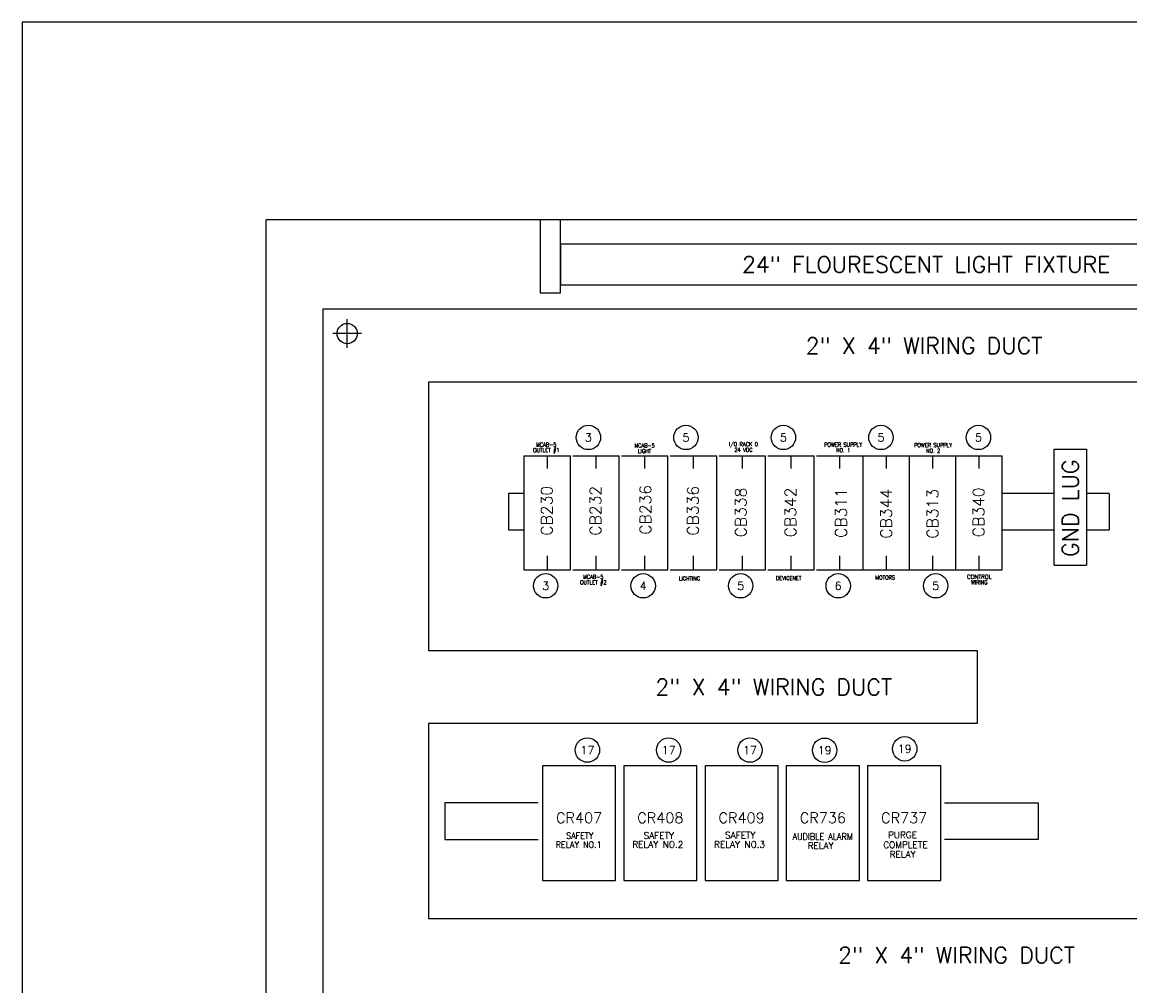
# Model space of a CAD drawing. Header units: inches. Extents: x 0 to 120, y 0 to 76.
# Tile 2 of 4: x 0 to 34, y 46 to 76. Entities that reach past the tile are written whole.
import ezdxf
from ezdxf.enums import TextEntityAlignment as Align

# ---------------------------------------------------------------- set-up
doc = ezdxf.new("R2010")
doc.units = ezdxf.units.IN
doc.header["$MEASUREMENT"] = 0
doc.linetypes.add('CENTER', pattern=[2, 1.25, -0.25, 0.25, -0.25])
for name, color, linetype in [('CL', 7, 'Continuous'), ('PBAL', 7, 'Continuous'), ('PDESC', 1, 'Continuous'), ('PITEM', 3, 'Continuous'), ('PSYMS', 7, 'Continuous'), ('PTAG', 30, 'Continuous')]:
    doc.layers.add(name, color=color, linetype=linetype)
doc.layers.add('Viewports', color=3, linetype='Continuous', plot=False)
doc.styles.add('LEGACY', font='romans.shx')
doc.styles.add('ROMANS', font='ROMANS.SHX')
doc.styles.add('WD', font='romans.shx')

# ---------------------------------------------------------------- blocks, each defined once
blk = doc.blocks.new('WD_PTAG')
at = {"style": 'LEGACY', "width": 0.9}
for tag, flags, p in [('P_ITEM', 9, (0, 0.374)), ('P_TAG1', 8, (0, 0.202)), ('DESC1', 8, (0, 0))]:
    blk.add_attdef(tag, text='', height=0.125, dxfattribs=dict(at, flags=flags)).set_placement(p, align=Align.CENTER)
at = {"style": 'LEGACY', "width": 0.7}
blk.add_attdef('LOC', text='', height=0.0625, dxfattribs=at).set_placement((0, 0.359), align=Align.CENTER)
at = {"style": 'LEGACY', "width": 0.9, "flags": 8}
blk.add_attdef('DESC2', text='', height=0.125, dxfattribs=at).set_placement((0.001, -0.047), align=Align.TOP_CENTER)
at = {"linetype": 'Continuous', "style": 'LEGACY', "flags": 1}
for tag, p in [('P_MFG', (-0.016, -0.297)), ('P_CAT', (-0.016, -0.231))]:
    blk.add_attdef(tag, text='', height=0.05, dxfattribs=at).set_placement(p, align=Align.MIDDLE)
at = {"linetype": 'Continuous', "style": 'LEGACY', "flags": 9}
for tag, p in [('P_ASSYCODE', (-0.016, -0.344)), ('WDBLKNAM', (-0.016, -0.197)), ('RATING10', (-0.016, -0.5)), ('RATING12', (-0.016, -0.516)), ('RATING11', (-0.016, -0.531)), ('RATING1', (-0.016, -0.359)), ('RATING2', (-0.016, -0.375)), ('RATING4', (-0.016, -0.391)), ('RATING3', (-0.016, -0.406)), ('RATING8', (-0.016, -0.422)), ('RATING7', (-0.016, -0.438)), ('RATING6', (-0.016, -0.453)), ('RATING5', (-0.016, -0.469)), ('RATING9', (-0.016, -0.484))]:
    blk.add_attdef(tag, text='', height=0.01, dxfattribs=at).set_placement(p, align=Align.CENTER)
blk = doc.blocks.new('PNLB56')
at = {"layer": 'PBAL'}
blk.add_circle((0, 0), 0.375, dxfattribs=at)
at = {"layer": 'PITEM', "style": 'LEGACY'}
blk.add_attdef('B_ITEM', text='', height=0.25, dxfattribs=at).set_placement((0, 0), align=Align.MIDDLE)
blk = doc.blocks.new('PNLB65')
at = {"layer": 'PBAL'}
blk.add_circle((0, 0), 0.375, dxfattribs=at)
at = {"layer": 'PITEM', "style": 'LEGACY'}
blk.add_attdef('B_ITEM', text='', height=0.25, dxfattribs=at).set_placement((0, 0), align=Align.MIDDLE)
blk = doc.blocks.new('PNLB74')
at = {"layer": 'PBAL'}
blk.add_circle((0, 0), 0.375, dxfattribs=at)
at = {"layer": 'PITEM', "style": 'LEGACY'}
blk.add_attdef('B_ITEM', text='', height=0.25, dxfattribs=at).set_placement((0, 0), align=Align.MIDDLE)
blk = doc.blocks.new('PNLB83')
at = {"layer": 'PBAL'}
blk.add_circle((0, 0), 0.375, dxfattribs=at)
at = {"layer": 'PITEM', "style": 'LEGACY'}
blk.add_attdef('B_ITEM', text='', height=0.25, dxfattribs=at).set_placement((0, 0), align=Align.MIDDLE)
blk = doc.blocks.new('PNLB92')
at = {"layer": 'PBAL'}
blk.add_circle((0, 0), 0.375, dxfattribs=at)
at = {"layer": 'PITEM', "style": 'LEGACY'}
blk.add_attdef('B_ITEM', text='', height=0.25, dxfattribs=at).set_placement((0, 0), align=Align.MIDDLE)
blk = doc.blocks.new('PNLBA1')
at = {"layer": 'PBAL'}
blk.add_circle((0, 0), 0.375, dxfattribs=at)
at = {"layer": 'PITEM', "style": 'LEGACY'}
blk.add_attdef('B_ITEM', text='', height=0.25, dxfattribs=at).set_placement((0, 0), align=Align.MIDDLE)
blk = doc.blocks.new('PNLBB0')
at = {"layer": 'PBAL'}
blk.add_circle((0, 0), 0.375, dxfattribs=at)
at = {"layer": 'PITEM', "style": 'LEGACY'}
blk.add_attdef('B_ITEM', text='', height=0.25, dxfattribs=at).set_placement((0, 0), align=Align.MIDDLE)
blk = doc.blocks.new('PNLBBF')
at = {"layer": 'PBAL'}
blk.add_circle((0, 0), 0.375, dxfattribs=at)
at = {"layer": 'PITEM', "style": 'LEGACY'}
blk.add_attdef('B_ITEM', text='', height=0.25, dxfattribs=at).set_placement((0, 0), align=Align.MIDDLE)
blk = doc.blocks.new('PNLBCE')
at = {"layer": 'PBAL'}
blk.add_circle((0, 0), 0.375, dxfattribs=at)
at = {"layer": 'PITEM', "style": 'LEGACY'}
blk.add_attdef('B_ITEM', text='', height=0.25, dxfattribs=at).set_placement((0, 0), align=Align.MIDDLE)
blk = doc.blocks.new('PNLBDD')
at = {"layer": 'PBAL'}
blk.add_circle((0, 0), 0.375, dxfattribs=at)
at = {"layer": 'PITEM', "style": 'LEGACY'}
blk.add_attdef('B_ITEM', text='', height=0.25, dxfattribs=at).set_placement((0, 0), align=Align.MIDDLE)
blk = doc.blocks.new('PNLCC5')
at = {"layer": 'PBAL'}
blk.add_circle((0, 0), 0.375, dxfattribs=at)
at = {"layer": 'PITEM', "style": 'LEGACY'}
blk.add_attdef('B_ITEM', text='', height=0.25, dxfattribs=at).set_placement((0, 0), align=Align.MIDDLE)
blk = doc.blocks.new('PNLCD4')
at = {"layer": 'PBAL'}
blk.add_circle((0, 0), 0.375, dxfattribs=at)
at = {"layer": 'PITEM', "style": 'LEGACY'}
blk.add_attdef('B_ITEM', text='', height=0.25, dxfattribs=at).set_placement((0, 0), align=Align.MIDDLE)
blk = doc.blocks.new('PNLCE3')
at = {"layer": 'PBAL'}
blk.add_circle((0, 0), 0.375, dxfattribs=at)
at = {"layer": 'PITEM', "style": 'LEGACY'}
blk.add_attdef('B_ITEM', text='', height=0.25, dxfattribs=at).set_placement((0, 0), align=Align.MIDDLE)
blk = doc.blocks.new('PNLCF2')
at = {"layer": 'PBAL'}
blk.add_circle((0, 0), 0.375, dxfattribs=at)
at = {"layer": 'PITEM', "style": 'LEGACY'}
blk.add_attdef('B_ITEM', text='', height=0.25, dxfattribs=at).set_placement((0, 0), align=Align.MIDDLE)
blk = doc.blocks.new('PNLD01')
at = {"layer": 'PBAL'}
blk.add_circle((0, 0), 0.375, dxfattribs=at)
at = {"layer": 'PITEM', "style": 'LEGACY'}
blk.add_attdef('B_ITEM', text='', height=0.25, dxfattribs=at).set_placement((0, 0), align=Align.MIDDLE)
blk = doc.blocks.new('ABCRA040')
for p, q in [((2.25, 3.53125), (0, 3.53125)), ((0, 3.53125), (0, 0)), ((2.25, 0), (2.25, 3.53125)), ((0, 0), (2.25, 0))]:
    blk.add_line(p, q)

msp = doc.modelspace()

# ---------------------------------------------------------------- linework, layer by layer
at = {"color": 4}
for p, q in [((59.125, 70), (7.5, 70)), ((7.5, 70), (7.5, 8.5)), ((56.75, 67.25), (9.25, 67.25)), ((9.25, 67.25), (9.25, 10.25)), ((56.75, 65), (12.5, 65)), ((12.5, 65), (12.506, 56.75)), ((12.506, 56.75), (29.377, 56.75)), ((29.377, 56.75), (29.377, 54.5)), ((12.5, 54.5), (12.502, 48.5)), ((29.377, 54.5), (12.5, 54.5)), ((12.502, 48.5), (56.75, 48.5))]:
    msp.add_line(p, q, dxfattribs=at)
for p, q in [((15.938, 70), (15.938, 67.75)), ((16.562, 67.75), (16.562, 70)), ((50.062, 69.25), (16.562, 69.25)), ((16.562, 69.25), (16.562, 68)), ((16.562, 68), (50.062, 68)), ((15.938, 67.75), (16.562, 67.75)), ((15.439, 62.734), (15.439, 59.234)), ((15.439, 62.734), (16.867, 62.734)), ((16.149, 62.734), (16.149, 62.351)), ((16.859, 62.734), (16.859, 59.234)), ((16.939, 62.734), (18.367, 62.734)), ((17.649, 62.734), (17.649, 62.351)), ((18.359, 62.734), (18.359, 59.234)), ((18.439, 62.734), (19.867, 62.734)), ((19.149, 62.734), (19.149, 62.351)), ((19.859, 62.734), (19.859, 59.234)), ((19.939, 62.734), (21.367, 62.734)), ((20.649, 62.734), (20.649, 62.351)), ((21.359, 62.734), (21.359, 59.234)), ((21.439, 62.734), (22.867, 62.734)), ((22.149, 62.734), (22.149, 62.351)), ((22.859, 62.734), (22.859, 59.234)), ((22.939, 62.734), (24.367, 62.734)), ((23.649, 62.734), (23.649, 62.351)), ((24.359, 62.734), (24.359, 59.234)), ((24.439, 62.734), (25.867, 62.734)), ((25.149, 62.734), (25.149, 62.351)), ((25.859, 62.734), (25.859, 59.234)), ((25.867, 62.734), (27.294, 62.734)), ((26.577, 62.734), (26.577, 62.351)), ((27.287, 62.734), (27.287, 59.234)), ((27.294, 62.734), (28.722, 62.734)), ((28.004, 62.734), (28.004, 62.351)), ((28.714, 62.734), (28.714, 59.234)), ((28.722, 62.734), (30.149, 62.734)), ((29.432, 62.734), (29.432, 62.351)), ((30.142, 62.734), (30.142, 59.234)), ((31.75, 59.375), (31.75, 62.938)), ((31.75, 62.938), (32.75, 62.938)), ((32.75, 62.938), (32.75, 59.375)), ((14.96, 61.582), (14.96, 60.457)), ((15.439, 61.582), (14.96, 61.582)), ((31.75, 61.582), (30.142, 61.582)), ((33.439, 61.582), (32.75, 61.582)), ((14.96, 60.457), (15.439, 60.457)), ((30.142, 60.457), (31.75, 60.457)), ((32.75, 60.457), (33.439, 60.457)), ((16.149, 59.663), (16.149, 59.234)), ((17.649, 59.663), (17.649, 59.234)), ((19.149, 59.663), (19.149, 59.234)), ((20.649, 59.663), (20.649, 59.234)), ((22.149, 59.663), (22.149, 59.234)), ((23.649, 59.663), (23.649, 59.234)), ((25.149, 59.663), (25.149, 59.234)), ((26.577, 59.663), (26.577, 59.234)), ((28.004, 59.663), (28.004, 59.234)), ((29.432, 59.663), (29.432, 59.234)), ((15.439, 59.234), (16.867, 59.234)), ((16.939, 59.234), (18.367, 59.234)), ((18.439, 59.234), (19.867, 59.234)), ((19.939, 59.234), (21.367, 59.234)), ((21.439, 59.234), (22.867, 59.234)), ((22.939, 59.234), (24.367, 59.234)), ((24.439, 59.234), (25.867, 59.234)), ((25.867, 59.234), (27.294, 59.234)), ((27.294, 59.234), (28.722, 59.234)), ((28.722, 59.234), (30.149, 59.234)), ((13, 52.062), (13, 50.938)), ((15.875, 52.062), (13, 52.062)), ((28.375, 52.062), (31.26, 52.062)), ((13, 50.938), (15.875, 50.938)), ((31.26, 50.938), (28.375, 50.938)), ((13.736, 48.5), (14.316, 48.5)), ((14.861, 48.5), (15.441, 48.5))]:
    msp.add_line(p, q)
msp.add_circle((10, 66.5), 0.312)
at = {"layer": 'CL', "linetype": 'CENTER'}
for p, q in [((10, 66.062), (10, 66.938)), ((10.438, 66.5), (9.562, 66.5))]:
    msp.add_line(p, q, dxfattribs=at)
at = {"layer": 'PSYMS'}
for p, q in [((33.439, 61.582), (33.439, 60.457)), ((31.75, 59.375), (32.75, 59.375)), ((31.26, 52.062), (31.26, 50.938))]:
    msp.add_line(p, q, dxfattribs=at)
at = {"layer": 'Viewports'}
msp.add_lwpolyline([(0, 0), (120, 0), (120, 76.08), (0, 76.08)], close=True, dxfattribs=at)

# ---------------------------------------------------------------- block references
at = {"layer": 'PBAL'}
for name, p, values in [('PNLB56', (17.421, 63.303), {'B_ITEM': '3'}), ('PNLB65', (20.421, 63.303), {'B_ITEM': '5'}), ('PNLB74', (23.421, 63.303), {'B_ITEM': '5'}), ('PNLB83', (26.421, 63.303), {'B_ITEM': '5'}), ('PNLB92', (29.421, 63.303), {'B_ITEM': '5'}), ('PNLBA1', (16.106, 58.74), {'B_ITEM': '3'}), ('PNLBB0', (19.106, 58.74), {'B_ITEM': '4'}), ('PNLBBF', (22.106, 58.74), {'B_ITEM': '5'}), ('PNLBCE', (25.106, 58.74), {'B_ITEM': '6'}), ('PNLBDD', (28.106, 58.74), {'B_ITEM': '5'}), ('PNLCC5', (17.391, 53.685), {'B_ITEM': '17'}), ('PNLCD4', (19.891, 53.685), {'B_ITEM': '17'}), ('PNLCE3', (22.391, 53.685), {'B_ITEM': '17'}), ('PNLCF2', (24.688, 53.68), {'B_ITEM': '19'}), ('PNLD01', (27.153, 53.724), {'B_ITEM': '19'})]:
    msp.add_blockref(name, p, dxfattribs=at).add_auto_attribs(values)
at = {"layer": 'PSYMS'}
ref = msp.add_blockref('WD_PTAG', (16.218, 64.113), dxfattribs=at)
ref.add_attrib('P_TAG1', 'CB230', dxfattribs={"layer": 'PTAG', "height": 0.35, "rotation": 90, "style": 'WD', "flags": 8}).set_placement((16.313, 61.047), align=Align.CENTER)
ref.add_attrib('DESC1', 'MCAB-5', dxfattribs={"layer": 'PDESC', "height": 0.125, "style": 'WD', "width": 0.9, "flags": 8}).set_placement((16.124, 63.019), align=Align.CENTER)
ref.add_attrib('DESC2', 'OUTLET #1', dxfattribs={"layer": 'PDESC', "height": 0.125, "style": 'WD', "width": 0.9, "flags": 8}).set_placement((16.125, 62.972), align=Align.TOP_CENTER)
ref = msp.add_blockref('WD_PTAG', (23.718, 66.113), dxfattribs=at)
ref.add_attrib('P_TAG1', 'CB236', dxfattribs={"layer": 'PTAG', "height": 0.35, "rotation": 90, "style": 'WD', "flags": 8}).set_placement((19.352, 61.075), align=Align.CENTER)
ref.add_attrib('DESC1', 'MCAB-5', dxfattribs={"layer": 'PDESC', "height": 0.125, "style": 'WD', "width": 0.9, "flags": 8}).set_placement((19.149, 62.993), align=Align.CENTER)
ref.add_attrib('DESC2', 'LIGHT', dxfattribs={"layer": 'PDESC', "height": 0.125, "style": 'WD', "width": 0.9, "flags": 8}).set_placement((19.15, 62.946), align=Align.TOP_CENTER)
ref = msp.add_blockref('WD_PTAG', (22.718, 64.113), dxfattribs=at)
ref.add_attrib('P_TAG1', 'CB338', dxfattribs={"layer": 'PTAG', "height": 0.35, "rotation": 90, "style": 'WD', "flags": 8}).set_placement((22.286, 60.993), align=Align.CENTER)
ref.add_attrib('DESC1', 'I/O RACK 0', dxfattribs={"layer": 'PDESC', "height": 0.125, "style": 'WD', "width": 0.9, "flags": 8}).set_placement((22.191, 63.033), align=Align.CENTER)
ref.add_attrib('DESC2', '24 VDC', dxfattribs={"layer": 'PDESC', "height": 0.125, "style": 'WD', "width": 0.9, "flags": 8}).set_placement((22.192, 62.986), align=Align.TOP_CENTER)
ref = msp.add_blockref('WD_PTAG', (25.218, 64.113), dxfattribs=at)
ref.add_attrib('P_TAG1', 'CB311', dxfattribs={"layer": 'PTAG', "height": 0.35, "rotation": 90, "style": 'WD', "flags": 8}).set_placement((25.367, 60.98), align=Align.CENTER)
ref.add_attrib('DESC1', 'POWER SUPPLY', dxfattribs={"layer": 'PDESC', "height": 0.125, "style": 'WD', "width": 0.9, "flags": 8}).set_placement((25.259, 63.019), align=Align.CENTER)
ref.add_attrib('DESC2', 'NO. 1', dxfattribs={"layer": 'PDESC', "height": 0.125, "style": 'WD', "width": 0.9, "flags": 8}).set_placement((25.26, 62.972), align=Align.TOP_CENTER)
ref = msp.add_blockref('WD_PTAG', (31.218, 64.113), dxfattribs=at)
ref.add_attrib('P_TAG1', 'CB313', dxfattribs={"layer": 'PTAG', "height": 0.35, "rotation": 90, "style": 'WD', "flags": 8}).set_placement((28.184, 60.955), align=Align.CENTER)
ref.add_attrib('DESC1', 'POWER SUPPLY', dxfattribs={"layer": 'PDESC', "height": 0.125, "style": 'WD', "width": 0.9, "flags": 8}).set_placement((28.028, 63.005), align=Align.CENTER)
ref.add_attrib('DESC2', 'NO. 2', dxfattribs={"layer": 'PDESC', "height": 0.125, "style": 'WD', "width": 0.9, "flags": 8}).set_placement((28.029, 62.958), align=Align.TOP_CENTER)
ref = msp.add_blockref('WD_PTAG', (17.718, 64.113), dxfattribs=at)
ref.add_attrib('P_TAG1', 'CB232', dxfattribs={"layer": 'PTAG', "height": 0.35, "rotation": 90, "style": 'WD', "flags": 8}).set_placement((17.813, 61.047), align=Align.CENTER)
ref.add_attrib('DESC1', 'MCAB-5', dxfattribs={"layer": 'PDESC', "height": 0.125, "style": 'WD', "width": 0.9, "flags": 8}).set_placement((17.57, 58.954), align=Align.CENTER)
ref.add_attrib('DESC2', 'OUTLET #2', dxfattribs={"layer": 'PDESC', "height": 0.125, "style": 'WD', "width": 0.9, "flags": 8}).set_placement((17.571, 58.907), align=Align.TOP_CENTER)
ref = msp.add_blockref('WD_PTAG', (20.718, 64.113), dxfattribs=at)
ref.add_attrib('P_TAG1', 'CB336', dxfattribs={"layer": 'PTAG', "height": 0.35, "rotation": 90, "style": 'WD', "flags": 8}).set_placement((20.813, 61.047), align=Align.CENTER)
ref.add_attrib('DESC1', 'LIGHTING', dxfattribs={"layer": 'PDESC', "height": 0.125, "style": 'WD', "width": 0.9, "flags": 8}).set_placement((20.529, 58.9), align=Align.CENTER)
ref = msp.add_blockref('WD_PTAG', (29.602, 60.798), dxfattribs=at)
ref.add_attrib('P_TAG1', 'CB340', dxfattribs={"layer": 'PTAG', "height": 0.35, "rotation": 90, "style": 'WD', "flags": 8}).set_placement((29.602, 61), align=Align.CENTER)
ref.add_attrib('DESC1', 'CONTROL', dxfattribs={"layer": 'PDESC', "height": 0.125, "style": 'WD', "flags": 8}).set_placement((29.448, 58.955), align=Align.CENTER)
ref.add_attrib('DESC2', 'WIRING', dxfattribs={"layer": 'PDESC', "height": 0.125, "style": 'WD', "width": 0.9, "flags": 8}).set_placement((29.449, 58.908), align=Align.TOP_CENTER)
ref = msp.add_blockref('WD_PTAG', (23.718, 64.113), dxfattribs=at)
ref.add_attrib('P_TAG1', 'CB342', dxfattribs={"layer": 'PTAG', "height": 0.35, "rotation": 90, "style": 'WD', "flags": 8}).set_placement((23.813, 60.993), align=Align.CENTER)
ref.add_attrib('DESC1', 'DEVICENET', dxfattribs={"layer": 'PDESC', "height": 0.125, "style": 'WD', "width": 0.9, "flags": 8}).set_placement((23.583, 58.913), align=Align.CENTER)
ref = msp.add_blockref('WD_PTAG', (28.718, 64.113), dxfattribs=at)
ref.add_attrib('P_TAG1', 'CB344', dxfattribs={"layer": 'PTAG', "height": 0.35, "rotation": 90, "style": 'WD', "flags": 8}).set_placement((26.759, 60.955), align=Align.CENTER)
ref.add_attrib('DESC1', 'MOTORS', dxfattribs={"layer": 'PDESC', "height": 0.125, "style": 'WD', "width": 0.9, "flags": 8}).set_placement((26.551, 58.933), align=Align.CENTER)
ref = msp.add_blockref('ABCRA040', (16.009, 49.671), dxfattribs=at)
ref.add_attrib('P_TAG1', 'CR407', dxfattribs={"layer": 'PTAG', "height": 0.325, "style": 'WD'}).set_placement((17.134, 51.437), align=Align.CENTER)
ref.add_attrib('DESC1', 'SAFETY', dxfattribs={"layer": 'PDESC', "height": 0.2, "style": 'WD', "width": 0.9}).set_placement((17.155, 50.952), align=Align.CENTER)
ref.add_attrib('DESC2', 'RELAY NO.1', dxfattribs={"layer": 'PDESC', "height": 0.2, "style": 'WD', "width": 0.9}).set_placement((17.121, 50.675), align=Align.CENTER)
ref = msp.add_blockref('ABCRA040', (18.509, 49.671), dxfattribs=at)
ref.add_attrib('P_TAG1', 'CR408', dxfattribs={"layer": 'PTAG', "height": 0.325, "style": 'WD'}).set_placement((19.634, 51.437), align=Align.CENTER)
ref.add_attrib('DESC1', 'SAFETY', dxfattribs={"layer": 'PDESC', "height": 0.2, "style": 'WD'}).set_placement((19.587, 50.955), align=Align.CENTER)
ref.add_attrib('DESC2', 'RELAY NO.2', dxfattribs={"layer": 'PDESC', "height": 0.2, "style": 'WD'}).set_placement((19.557, 50.682), align=Align.CENTER)
ref = msp.add_blockref('ABCRA040', (21.009, 49.671), dxfattribs=at)
ref.add_attrib('P_TAG1', 'CR409', dxfattribs={"layer": 'PTAG', "height": 0.325, "style": 'WD'}).set_placement((22.134, 51.437), align=Align.CENTER)
ref.add_attrib('DESC1', 'SAFETY', dxfattribs={"layer": 'PDESC', "height": 0.2, "style": 'WD'}).set_placement((22.093, 50.965), align=Align.CENTER)
ref.add_attrib('DESC2', 'RELAY NO.3', dxfattribs={"layer": 'PDESC', "height": 0.2, "style": 'WD'}).set_placement((22.073, 50.682), align=Align.CENTER)
ref = msp.add_blockref('ABCRA040', (23.509, 49.671), dxfattribs=at)
ref.add_attrib('P_TAG1', 'CR736', dxfattribs={"layer": 'PTAG', "height": 0.325, "style": 'WD'}).set_placement((24.634, 51.437), align=Align.CENTER)
ref.add_attrib('DESC1', 'AUDIBLE ALARM', dxfattribs={"layer": 'PDESC', "height": 0.2, "style": 'WD', "width": 0.9}).set_placement((24.629, 50.924), align=Align.CENTER)
ref.add_attrib('DESC2', 'RELAY', dxfattribs={"layer": 'PDESC', "height": 0.2, "style": 'WD'}).set_placement((24.565, 50.642), align=Align.CENTER)
ref = msp.add_blockref('ABCRA040', (26.009, 49.671), dxfattribs=at)
ref.add_attrib('P_TAG1', 'CR737', dxfattribs={"layer": 'PTAG', "height": 0.325, "style": 'WD'}).set_placement((27.134, 51.437), align=Align.CENTER)
ref.add_attrib('DESC1', 'PURGE', dxfattribs={"layer": 'PDESC', "height": 0.2, "style": 'WD'}).set_placement((27.084, 50.975), align=Align.CENTER)
ref.add_attrib('DESC2', 'COMPLETE', dxfattribs={"layer": 'PDESC', "height": 0.2, "style": 'WD'}).set_placement((27.175, 50.672), align=Align.CENTER)
ref.add_attrib('DESC3', 'RELAY', (26.69, 50.379), dxfattribs={"layer": 'PDESC', "height": 0.2, "style": 'WD'})

# ---------------------------------------------------------------- texts
at = {"style": 'ROMANS'}
for s, p in [('24" FLOURESCENT LIGHT FIXTURE', (27.812, 68.375)), ('2" X 4" WIRING DUCT', (27.747, 65.875)), ('2" X 4" WIRING DUCT', (23.124, 55.375)), ('2" X 4" WIRING DUCT', (28.747, 47.125))]:
    msp.add_text(s, height=0.5, dxfattribs=at).set_placement(p, align=Align.CENTER)
msp.add_text('GND LUG', height=0.5, rotation=90, dxfattribs=at).set_placement((32.5, 61.125), align=Align.CENTER)

doc.saveas('drawing.dxf')
